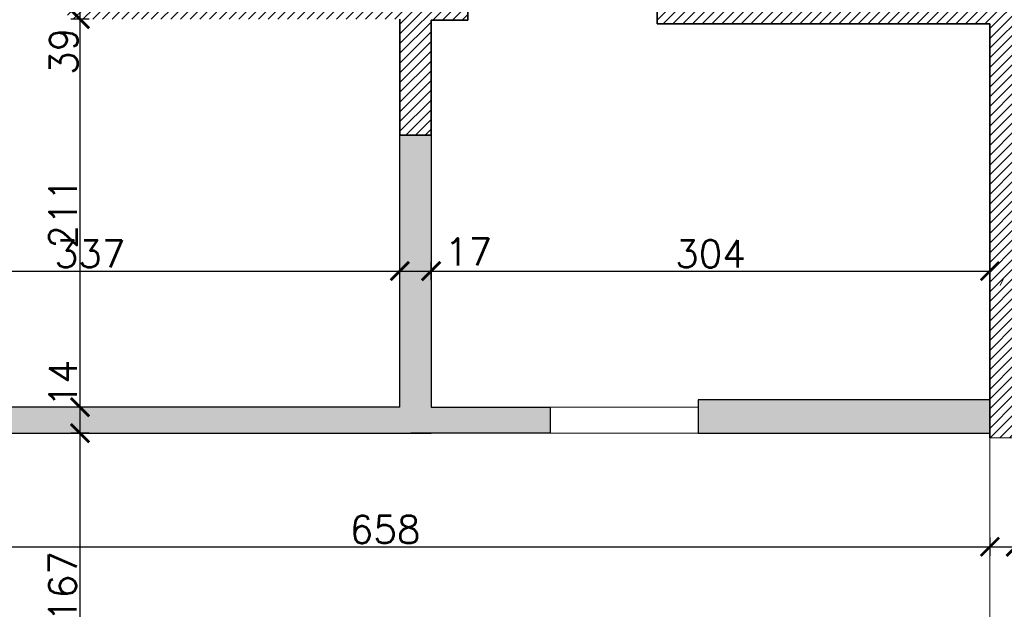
# Model space of a CAD drawing. Header units: millimetres. Extents: x -587 to 358276, y -26688 to 221215.
# Tile 242 of 256: x 14390 to 14926, y 10503 to 10824. Entities that reach past the tile are written whole.
import ezdxf

# ---------------------------------------------------------------- set-up
doc = ezdxf.new("R2010")
doc.units = ezdxf.units.MM
doc.header["$MEASUREMENT"] = 0
for name, color, linetype, lineweight in [('A_istniejące ściany', 7, 'Continuous', 35), ('k_wyburzenia widoczne', 252, 'PNEUMATIC2', 30), ('l.wypełnien', 253, 'Continuous', 5), ('Nowe_820-G Rysunki Obrazki_Nr_pióra__1', 7, 'Continuous', 13), ('Nowe_820-G Rysunki Obrazki_Nr_pióra__19', 255, 'Continuous', 0), ('wymiarowanie', 176, 'Continuous', 9)]:
    doc.layers.add(name, color=color, linetype=linetype, lineweight=lineweight)
doc.styles.add('styl2', font='simplex.shx')
doc.linetypes.add('PNEUMATIC2', pattern='A,0.5,-0.25,["//",Standard,S=0.2,R=0,X=-0.1,Y=-0.1],-0.25', length=1)
doc.dimstyles.new('Kopia I_1.100', dxfattribs={"dimtxt": 15, "dimasz": 10, "dimexe": 5, "dimexo": 1, "dimgap": 1.5, "dimtad": 1, "dimdec": 1, "dimrnd": 0.5, "dimtxsty": 'styl2', "dimblk": 'ARCHTICK', "dimcen": 5, "dimadec": 0, "dimazin": 0, "dimtfac": 1, "dimtdec": 1, "dimtmove": 0, "dimatfit": 3, "dimldrblk": 'ARCHTICK', "dimfxl": 10, "dimfxlon": 1, "dimarcsym": 0})

# ---------------------------------------------------------------- blocks, each defined once
blk = doc.blocks.new('_ArchTick')
at = {"color": 0, "linetype": 'ByBlock', "const_width": 0.15}
blk.add_lwpolyline([(-0.5, -0.5), (0.5, 0.5)], dxfattribs=at)
blk = doc.blocks.new('*D4187')
at = {"layer": 'Defpoints', "color": 0}
for p in [(14260.23, 10598.75), (14918.23, 10596.21), (14918.23, 10536.99)]:
    blk.add_point(p, dxfattribs=at)
at = {"layer": 'wymiarowanie', "color": 0, "lineweight": -2}
for p, q in [((14260.23, 10541.99), (14260.23, 10531.99)), ((14918.23, 10541.99), (14918.23, 10531.99)), ((14260.23, 10536.99), (14918.23, 10536.99))]:
    blk.add_line(p, q, dxfattribs=at)
at = {"layer": 'wymiarowanie', "color": 0, "lineweight": -2, "xscale": 10, "yscale": 10, "zscale": 10, "rotation": 180}
blk.add_blockref('_ArchTick', (14260.23, 10536.99), dxfattribs=at)
at = {"layer": 'wymiarowanie', "color": 0, "lineweight": -2, "xscale": 10, "yscale": 10, "zscale": 10}
blk.add_blockref('_ArchTick', (14918.23, 10536.99), dxfattribs=at)
at = {"layer": 'wymiarowanie', "color": 0, "insert": (14589.23, 10546.37), "char_height": 15, "attachment_point": 5, "style": 'styl2'}
blk.add_mtext('658', dxfattribs=at)
blk = doc.blocks.new('*D4188')
at = {"layer": 'Defpoints', "color": 0}
for p in [(14918.23, 10596.21), (14932.23, 10596.21), (14932.23, 10536.99)]:
    blk.add_point(p, dxfattribs=at)
at = {"layer": 'wymiarowanie', "color": 0, "lineweight": -2}
for p, q in [((14918.23, 10541.99), (14918.23, 10531.99)), ((14932.23, 10541.99), (14932.23, 10531.99)), ((14918.23, 10536.99), (14932.23, 10536.99)), ((14932.23, 10536.99), (14969.82, 10536.99))]:
    blk.add_line(p, q, dxfattribs=at)
at = {"layer": 'wymiarowanie', "color": 0, "lineweight": -2, "xscale": 10, "yscale": 10, "zscale": 10, "rotation": 180}
blk.add_blockref('_ArchTick', (14918.23, 10536.99), dxfattribs=at)
at = {"layer": 'wymiarowanie', "color": 0, "lineweight": -2, "xscale": 10, "yscale": 10, "zscale": 10}
blk.add_blockref('_ArchTick', (14932.23, 10536.99), dxfattribs=at)
at = {"layer": 'wymiarowanie', "color": 0, "insert": (14958.51, 10546.18), "char_height": 15, "attachment_point": 5, "style": 'styl2'}
blk.add_mtext('14', dxfattribs=at)
blk = doc.blocks.new('*D4192')
at = {"layer": 'Defpoints', "color": 0}
for p in [(14454.25, 10862.96), (14423.25, 10823.96), (14454.25, 10823.96)]:
    blk.add_point(p, dxfattribs=at)
at = {"layer": 'wymiarowanie', "color": 0, "lineweight": -2}
for p, q in [((14428.25, 10862.96), (14418.25, 10862.96)), ((14423.25, 10862.96), (14423.25, 10823.96)), ((14428.25, 10823.96), (14418.25, 10823.96))]:
    blk.add_line(p, q, dxfattribs=at)
at = {"layer": 'wymiarowanie', "color": 0, "lineweight": -2, "xscale": 10, "yscale": 10, "zscale": 10}
for p, rotation in [((14423.25, 10862.96), 90), ((14423.25, 10823.96), 270)]:
    blk.add_blockref('_ArchTick', p, dxfattribs=dict(at, rotation=rotation))
at = {"layer": 'wymiarowanie', "color": 0, "insert": (14414.39, 10806.53), "char_height": 15, "attachment_point": 5, "rotation": 90, "style": 'styl2'}
blk.add_mtext('39', dxfattribs=at)
blk = doc.blocks.new('*D4193')
at = {"layer": 'Defpoints', "color": 0}
for p in [(14454.25, 10823.96), (14423.25, 10612.96), (14465.89, 10612.96)]:
    blk.add_point(p, dxfattribs=at)
at = {"layer": 'wymiarowanie', "color": 0, "lineweight": -2}
for p, q in [((14428.25, 10823.96), (14418.25, 10823.96)), ((14423.25, 10823.96), (14423.25, 10612.96)), ((14428.25, 10612.96), (14418.25, 10612.96))]:
    blk.add_line(p, q, dxfattribs=at)
at = {"layer": 'wymiarowanie', "color": 0, "lineweight": -2, "xscale": 10, "yscale": 10, "zscale": 10}
for p, rotation in [((14423.25, 10823.96), 90), ((14423.25, 10612.96), 270)]:
    blk.add_blockref('_ArchTick', p, dxfattribs=dict(at, rotation=rotation))
at = {"layer": 'wymiarowanie', "color": 0, "insert": (14414.06, 10718.46), "char_height": 15, "attachment_point": 5, "rotation": 90, "style": 'styl2'}
blk.add_mtext('211', dxfattribs=at)
blk = doc.blocks.new('*D4194')
at = {"layer": 'Defpoints', "color": 0}
for p in [(14465.89, 10612.96), (14423.25, 10598.75), (14477.32, 10598.75)]:
    blk.add_point(p, dxfattribs=at)
at = {"layer": 'wymiarowanie', "color": 0, "lineweight": -2}
for p, q in [((14428.25, 10612.96), (14418.25, 10612.96)), ((14423.25, 10612.96), (14423.25, 10598.75)), ((14428.25, 10598.75), (14418.25, 10598.75))]:
    blk.add_line(p, q, dxfattribs=at)
at = {"layer": 'wymiarowanie', "color": 0, "lineweight": -2, "xscale": 10, "yscale": 10, "zscale": 10}
for p, rotation in [((14423.25, 10612.96), 90), ((14423.25, 10598.75), 270)]:
    blk.add_blockref('_ArchTick', p, dxfattribs=dict(at, rotation=rotation))
at = {"layer": 'wymiarowanie', "color": 0, "insert": (14414.06, 10625.77), "char_height": 15, "attachment_point": 5, "rotation": 90, "style": 'styl2'}
blk.add_mtext('14', dxfattribs=at)
blk = doc.blocks.new('*D4195')
at = {"layer": 'Defpoints', "color": 0}
for p in [(14477.32, 10598.75), (14423.25, 10431.96), (14472.1, 10431.96)]:
    blk.add_point(p, dxfattribs=at)
at = {"layer": 'wymiarowanie', "color": 0, "lineweight": -2}
for p, q in [((14428.25, 10598.75), (14418.25, 10598.75)), ((14423.25, 10598.75), (14423.25, 10431.96)), ((14428.25, 10431.96), (14418.25, 10431.96))]:
    blk.add_line(p, q, dxfattribs=at)
at = {"layer": 'wymiarowanie', "color": 0, "lineweight": -2, "xscale": 10, "yscale": 10, "zscale": 10}
for p, rotation in [((14423.25, 10598.75), 90), ((14423.25, 10431.96), 270)]:
    blk.add_blockref('_ArchTick', p, dxfattribs=dict(at, rotation=rotation))
at = {"layer": 'wymiarowanie', "color": 0, "insert": (14413.87, 10515.36), "char_height": 15, "attachment_point": 5, "rotation": 90, "style": 'styl2'}
blk.add_mtext('167', dxfattribs=at)
blk = doc.blocks.new('*D4196')
at = {"layer": 'Defpoints', "color": 0}
for p in [(14597.23, 10686.96), (14260.23, 10656.88), (14597.23, 10656.88)]:
    blk.add_point(p, dxfattribs=at)
at = {"layer": 'wymiarowanie', "color": 0, "lineweight": -2}
for p, q in [((14260.23, 10681.96), (14260.23, 10691.96)), ((14597.23, 10681.96), (14597.23, 10691.96)), ((14260.23, 10686.96), (14597.23, 10686.96))]:
    blk.add_line(p, q, dxfattribs=at)
at = {"layer": 'wymiarowanie', "color": 0, "lineweight": -2, "xscale": 10, "yscale": 10, "zscale": 10, "rotation": 180}
blk.add_blockref('_ArchTick', (14260.23, 10686.96), dxfattribs=at)
at = {"layer": 'wymiarowanie', "color": 0, "lineweight": -2, "xscale": 10, "yscale": 10, "zscale": 10}
blk.add_blockref('_ArchTick', (14597.23, 10686.96), dxfattribs=at)
at = {"layer": 'wymiarowanie', "color": 0, "insert": (14428.73, 10696.34), "char_height": 15, "attachment_point": 5, "style": 'styl2'}
blk.add_mtext('337', dxfattribs=at)
blk = doc.blocks.new('*D4197')
at = {"layer": 'Defpoints', "color": 0}
for p in [(14614.23, 10686.96), (14597.23, 10656.88), (14614.23, 10646.43)]:
    blk.add_point(p, dxfattribs=at)
at = {"layer": 'wymiarowanie', "color": 0, "lineweight": -2}
for p, q in [((14597.23, 10681.96), (14597.23, 10691.96)), ((14614.23, 10681.96), (14614.23, 10691.96)), ((14597.23, 10686.96), (14614.23, 10686.96))]:
    blk.add_line(p, q, dxfattribs=at)
at = {"layer": 'wymiarowanie', "color": 0, "lineweight": -2, "xscale": 10, "yscale": 10, "zscale": 10, "rotation": 180}
blk.add_blockref('_ArchTick', (14597.23, 10686.96), dxfattribs=at)
at = {"layer": 'wymiarowanie', "color": 0, "lineweight": -2, "xscale": 10, "yscale": 10, "zscale": 10}
blk.add_blockref('_ArchTick', (14614.23, 10686.96), dxfattribs=at)
at = {"layer": 'wymiarowanie', "color": 0, "insert": (14634.58, 10697.41), "char_height": 15, "attachment_point": 5, "style": 'styl2'}
blk.add_mtext('17', dxfattribs=at)
blk = doc.blocks.new('*D4198')
at = {"layer": 'Defpoints', "color": 0}
for p in [(14918.23, 10686.96), (14918.23, 10652.96), (14614.23, 10646.43)]:
    blk.add_point(p, dxfattribs=at)
at = {"layer": 'wymiarowanie', "color": 0, "lineweight": -2}
for p, q in [((14614.23, 10681.96), (14614.23, 10691.96)), ((14918.23, 10681.96), (14918.23, 10691.96)), ((14614.23, 10686.96), (14918.23, 10686.96))]:
    blk.add_line(p, q, dxfattribs=at)
at = {"layer": 'wymiarowanie', "color": 0, "lineweight": -2, "xscale": 10, "yscale": 10, "zscale": 10, "rotation": 180}
blk.add_blockref('_ArchTick', (14614.23, 10686.96), dxfattribs=at)
at = {"layer": 'wymiarowanie', "color": 0, "lineweight": -2, "xscale": 10, "yscale": 10, "zscale": 10}
blk.add_blockref('_ArchTick', (14918.23, 10686.96), dxfattribs=at)
at = {"layer": 'wymiarowanie', "color": 0, "insert": (14766.23, 10696.34), "char_height": 15, "attachment_point": 5, "style": 'styl2'}
blk.add_mtext('304', dxfattribs=at)

msp = doc.modelspace()

# ---------------------------------------------------------------- hatches: boundary and pattern name
at = {"layer": 'k_wyburzenia widoczne', "linetype": 'Continuous', "lineweight": 5}
h = msp.add_hatch(dxfattribs=at)
h.set_pattern_fill('CONCRE', color=1, scale=20, style=0)
h.set_pattern_definition([(0, (0, 0), (20, 20), [2.5, -17.5]), (90, (0, 0), (-20, 20), [2.5, -17.5]), (135, (2.5, 0), (-20, 1e-15), [3.535534, -24.748738]), (0, (2.5, 11.25), (20, 20), [2.5, -17.5]), (45, (3.75, 10), (1e-15, 20), [1.767766, -26.516504]), (135, (3.75, 10), (-20, 1e-15), [1.767766, -26.516504]), (0, (10, 16.25), (20, 20), [3.535534, -16.464466]), (45, (10, 16.25), (1e-15, 20), [2.5, -25.784272]), (135, (13.536, 16.25), (-20, 1e-15), [2.5, -25.784272]), (90, (13.75, 5), (-20, 20), [2.5, -17.5]), (45, (13.75, 5), (1e-15, 20), [1.767766, -26.516504]), (135, (15, 6.25), (-20, 1e-15), [1.767766, -26.516504]), (0, (2.5, 5), (20, 20), [1.25, -16.75]), (0, (17.5, 10), (20, 20), [1.25, -16.75]), (90, (11.25, 12.5), (-20, 20), [1.25, -16.75]), (135, (13.75, 1.25), (-20, 1e-15), [1.767766, -26.516504]), (135, (5, 15), (-20, 1e-15), [1.767766, -26.516504]), (45, (9.375, 6.562), (1e-15, 20), [1.767766, -26.516504]), (90, (6.875, 2.5), (-20, 20), [0.3125, -19.6875]), (90, (7.812, 10.938), (-20, 20), [0.3125, -19.6875]), (90, (17.188, 14.375), (-20, 20), [0.3125, -19.6875]), (90, (17.5, 3.75), (-20, 20), [0.3125, -19.6875])])
h.paths.add_polyline_path([(14234.19, 10598.75), (14234.19, 10451.96), (14260.23, 10451.96), (14260.23, 10598.75), (14603.27, 10598.75), (14679.07, 10598.75), (14679.07, 10612.96), (14614.23, 10612.96), (14614.23, 10760.96), (14597.23, 10760.96), (14597.23, 10612.96), (14260.23, 10612.96), (14260.23, 10803.96), (14234.19, 10803.96)])
h.paths.add_polyline_path([(14759.51, 10616.96), (14759.51, 10598.75), (14918.23, 10598.75), (14918.23, 10616.96)])
at = {"layer": 'l.wypełnien'}
h = msp.add_hatch(dxfattribs=at)
h.set_pattern_fill('ANSI31', color=256, scale=30, style=0)
h.set_pattern_definition([(45, (4866.0028, 29.4387), (-2.6516504, 2.6516504), [])])
h.paths.add_polyline_path([(13753.19, 10314.27), (13753.19, 10569.23), (13798.19, 10569.23), (13798.19, 10431.96), (13925.57, 10431.96), (14234.19, 10431.96), (14260.23, 10431.96), (14282.72, 10431.96), (14282.72, 10388.78), (14271.31, 10388.78), (14242.25, 10388.78), (13798.19, 10388.78), (13798.19, 10314.27)])
h.paths.add_polyline_path([(14790.19, 10863.76), (14924.81, 10863.76), (14991.49, 10863.76), (14991.49, 10849.37), (14991.49, 10837.51), (14991.49, 10821.43), (14932.23, 10821.43), (14932.23, 10811.42), (14932.23, 10811.37), (14932.23, 10811.31), (14932.23, 10811.37), (14932.23, 10805.43), (14932.23, 10811.31), (14932.22, 10805.43), (14932.23, 10794.67), (14932.23, 10758.17), (14932.23, 10741.42), (14932.23, 10741.37), (14932.23, 10735.43), (14932.23, 10596.21), (14918.23, 10596.21), (14918.23, 10821.43), (14756.23, 10821.43), (14744.23, 10821.43), (14737.19, 10821.43), (14737.19, 10831.43), (14737.19, 10863.76), (14745.19, 10863.76), (14745.19, 10891.76), (14790.19, 10891.76)])
h.paths.add_polyline_path([(14436.47, 10823.96), (14597.23, 10823.96), (14597.23, 10760.96), (14614.23, 10760.96), (14614.23, 10823.43), (14634.19, 10823.43), (14634.19, 10831.43), (14647.19, 10831.43), (14647.19, 10863.76), (14635.78, 10863.76), (14511.19, 10863.76), (14511.19, 10862.96), (14470.19, 10862.96), (14436.47, 10862.96)])
h.paths.add_polyline_path([(14260.23, 10823.96), (14294.47, 10823.96), (14294.47, 10862.96), (14254.19, 10862.96), (14254.19, 10823.96), (14260.23, 10823.96)])
h.paths.add_polyline_path([(14294.47, 10823.96), (14294.47, 10862.96), (14314.47, 10862.96), (14314.47, 10823.96)])
h.paths.add_polyline_path([(14416.47, 10823.96), (14436.47, 10823.96), (14436.47, 10862.96), (14416.47, 10862.96)])
h.paths.add_polyline_path([(14234.19, 10823.96), (14254.19, 10823.96), (14254.19, 10862.96), (14234.19, 10862.96)])
h.paths.add_polyline_path([(14470.19, 10862.96), (14470.19, 10878.76), (14511.19, 10878.76), (14511.19, 10862.96)])
h.paths.add_polyline_path([(14234.19, 10451.96), (14234.19, 10431.96), (14260.23, 10431.96), (14260.23, 10451.96)])
h.paths.add_polyline_path([(14234.19, 10803.96), (14260.23, 10803.96), (14260.23, 10823.96), (14234.19, 10823.96)])

# ---------------------------------------------------------------- linework, layer by layer
at = {"layer": 'A_istniejące ściany', "color": 7}
for p, q in [((14634.19, 10823.43), (14614.23, 10823.43)), ((14918.23, 10821.43), (14737.19, 10821.43)), ((14597.23, 10760.96), (14614.23, 10760.96))]:
    msp.add_line(p, q, dxfattribs=at)
for points in [[(14737.19, 10863.76), (14737.19, 10821.43)], [(14918.23, 10596.21), (14918.23, 10821.43)]]:
    msp.add_lwpolyline(points, dxfattribs=at)
at = {"layer": 'A_istniejące ściany', "color": 7, "ltscale": 15}
for points in [[(14634.19, 10823.43), (14634.19, 10831.43)], [(14597.23, 10823.96), (14597.23, 10760.96)], [(14614.23, 10760.96), (14614.23, 10823.43)]]:
    msp.add_lwpolyline(points, dxfattribs=at)
at = {"layer": 'k_wyburzenia widoczne', "color": 1, "ltscale": 15}
msp.add_line((14759.51, 10616.96), (14759.51, 10598.75), dxfattribs=at)
for points in [[(14597.23, 10612.96), (14597.23, 10760.96), (14614.23, 10760.96), (14614.23, 10612.96)], [(14918.23, 10616.96), (14759.51, 10616.96)], [(14597.23, 10612.96), (14260.23, 10612.96)], [(14614.33, 10612.96), (14679.07, 10612.96), (14679.07, 10598.75), (14603.27, 10598.75)], [(14260.23, 10598.75), (14614.23, 10598.75)], [(14759.51, 10598.75), (14918.23, 10598.75)]]:
    msp.add_lwpolyline(points, dxfattribs=at)
at = {"layer": 'k_wyburzenia widoczne', "color": 1, "lineweight": 5, "ltscale": 15}
for points in [[(14679.07, 10612.96), (14759.51, 10612.96), (14759.51, 10598.75), (14679.07, 10598.75)], [(14918.23, 10596.21), (14932.23, 10596.21), (14932.23, 10496.31), (14918.23, 10496.31)]]:
    msp.add_lwpolyline(points, close=True, dxfattribs=at)
at = {"layer": 'Nowe_820-G Rysunki Obrazki_Nr_pióra__1', "color": 7, "linetype": 'Continuous', "lineweight": 13}
msp.add_lwpolyline([(14918.23, 10821.43), (14767.03, 10821.43)], dxfattribs=at)
at = {"layer": 'Nowe_820-G Rysunki Obrazki_Nr_pióra__19', "color": 255, "linetype": 'Continuous', "lineweight": 0}
for points in [[(14913.6, 10686.81), (14916.99, 10686.81)], [(14925.45, 10682.57), (14923.76, 10679.19)]]:
    msp.add_lwpolyline(points, dxfattribs=at)

# ---------------------------------------------------------------- dimensions: what is measured, and where the dimension line sits
at = {"layer": 'wymiarowanie'}
for base, p1, p2, picture, middle in [((14423.25, 10823.96), (14454.25, 10862.96), (14454.25, 10823.96), '*D4192', (14423.76, 10806.53)), ((14423.25, 10598.75), (14465.89, 10612.96), (14477.32, 10598.75), '*D4194', (14423.25, 10625.77))]:
    dim = msp.add_linear_dim(base=base, p1=p1, p2=p2, angle=90, dimstyle='Kopia I_1.100', override={"dimtmove": 1, "dimfxl": 5}, dxfattribs=at)
    dim.commit()
    dim.dimension.update_dxf_attribs({"geometry": picture, "text_midpoint": middle, "dimtype": 160})
for base, p1, p2, picture, middle in [((14423.25, 10612.96), (14454.25, 10823.96), (14465.89, 10612.96), '*D4193', (14414.06, 10718.46)), ((14423.25, 10431.96), (14477.32, 10598.75), (14472.1, 10431.96), '*D4195', (14413.87, 10515.36))]:
    dim = msp.add_linear_dim(base=base, p1=p1, p2=p2, angle=90, dimstyle='Kopia I_1.100', override={"dimtmove": 1, "dimfxl": 5}, dxfattribs=at)
    dim.commit()
    dim.dimension.update_dxf_attribs({"geometry": picture, "text_midpoint": middle})
for base, p1, p2, picture, middle in [((14614.23, 10686.96), (14597.23, 10656.88), (14614.23, 10646.43), '*D4197', (14634.58, 10688.22)), ((14932.23, 10536.99), (14918.23, 10596.21), (14932.23, 10596.21), '*D4188', (14958.51, 10538.55))]:
    dim = msp.add_linear_dim(base=base, p1=p1, p2=p2, dimstyle='Kopia I_1.100', override={"dimtmove": 1, "dimfxl": 5}, dxfattribs=at)
    dim.commit()
    dim.dimension.update_dxf_attribs({"geometry": picture, "text_midpoint": middle, "dimtype": 160})
for base, p1, p2, picture, middle in [((14597.23, 10686.96), (14260.23, 10656.88), (14597.23, 10656.88), '*D4196', (14428.73, 10696.34)), ((14918.23, 10686.96), (14614.23, 10646.43), (14918.23, 10652.96), '*D4198', (14766.23, 10696.34)), ((14918.23, 10536.99), (14260.23, 10598.75), (14918.23, 10596.21), '*D4187', (14589.23, 10546.37))]:
    dim = msp.add_linear_dim(base=base, p1=p1, p2=p2, dimstyle='Kopia I_1.100', override={"dimtmove": 1, "dimfxl": 5}, dxfattribs=at)
    dim.commit()
    dim.dimension.update_dxf_attribs({"geometry": picture, "text_midpoint": middle})

doc.saveas('drawing.dxf')
